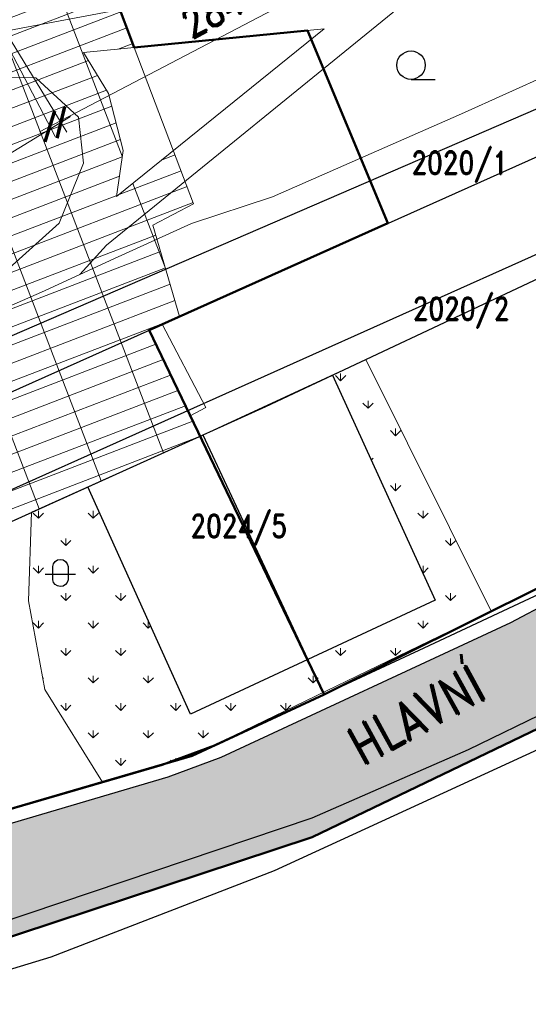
# Model space of a CAD drawing. Header units: millimetres. Extents: x -156521 to 298750130, y -256155368 to 337239.
# Tile 39 of 74: x 221493 to 254731, y -219726 to -155352. Entities that reach past the tile are written whole.
import ezdxf
from ezdxf.lldxf.tags import DXFTag

# ---------------------------------------------------------------- set-up
doc = ezdxf.new("R2010")
doc.units = ezdxf.units.MM
for name, color, linetype, lineweight in [('IN_C_OSA', 6, 'DASHDOT', 18), ('IN_C_TENKA', 7, 'Continuous', 18), ('IN_KOTY', 4, 'Continuous', 13), ('IN_SRAFY', 8, 'Continuous', 9)]:
    doc.layers.add(name, color=color, linetype=linetype, lineweight=lineweight)
doc.layers.add('IN_TEXT', color=7, linetype='Continuous')
doc.layers.add('KATASTR', color=116, linetype='Continuous')
doc.styles.add('Koty', font='romand.shx', dxfattribs={"width": 0.8})
doc.styles.add('ROMAND', font='romand.shx', dxfattribs={"width": 0.85})
tags = doc.linetypes.add('DASHDOT', pattern=[0.5, 0.25, -0.125, 0, -0.125]).pattern_tags.tags
tags[10:11] = [DXFTag(74, 4), DXFTag(75, 0), DXFTag(340, '0'), DXFTag(46, 0.0), DXFTag(50, 0.0), DXFTag(44, 0.0), DXFTag(45, 0.0)]
tags[8:9] = [DXFTag(74, 4), DXFTag(75, 0), DXFTag(340, '0'), DXFTag(46, 0.0), DXFTag(50, 0.0), DXFTag(44, 0.0), DXFTag(45, 0.0)]
tags[6:7] = [DXFTag(74, 4), DXFTag(75, 0), DXFTag(340, '0'), DXFTag(46, 0.0), DXFTag(50, 0.0), DXFTag(44, 0.0), DXFTag(45, 0.0)]
tags[4:5] = [DXFTag(74, 4), DXFTag(75, 0), DXFTag(340, '0'), DXFTag(46, 0.0), DXFTag(50, 0.0), DXFTag(44, 0.0), DXFTag(45, 0.0)]
tags = doc.linetypes.add('DOT2', pattern=[0.875, 0.125, -0.75]).pattern_tags.tags
tags[6:7] = [DXFTag(74, 4), DXFTag(75, 0), DXFTag(340, '0'), DXFTag(46, 0.0), DXFTag(50, 0.0), DXFTag(44, 0.0), DXFTag(45, 0.0)]
tags[4:5] = [DXFTag(74, 4), DXFTag(75, 0), DXFTag(340, '0'), DXFTag(46, 0.0), DXFTag(50, 0.0), DXFTag(44, 0.0), DXFTag(45, 0.0)]
tags = doc.linetypes.add('TEČKOVANÁ', pattern=[4.7625, 0, -4.7625]).pattern_tags.tags
tags[6:7] = [DXFTag(74, 4), DXFTag(75, 0), DXFTag(340, '0'), DXFTag(46, 0.0), DXFTag(50, 0.0), DXFTag(44, 0.0), DXFTag(45, 0.0)]
tags[4:5] = [DXFTag(74, 4), DXFTag(75, 0), DXFTag(340, '0'), DXFTag(46, 0.0), DXFTag(50, 0.0), DXFTag(44, 0.0), DXFTag(45, 0.0)]
doc.dimstyles.new('IP 1_100', dxfattribs={"dimscale": 100, "dimtxt": 2.5, "dimasz": 2, "dimexe": 1, "dimexo": 1, "dimgap": 1, "dimtad": 1, "dimtoh": 1, "dimdec": 0, "dimzin": 0, "dimdsep": 46, "dimtxsty": 'ROMAND', "dimblk": 'ARCHTICK', "dimcen": 0.09, "dimclrt": 7, "dimadec": 0, "dimazin": 0, "dimtfac": 1, "dimtdec": 4, "dimtofl": 0, "dimtmove": 2, "dimatfit": 3, "dimfxl": 1, "dimtolj": 1, "dimtzin": 0, "dimarcsym": 0})

# ---------------------------------------------------------------- blocks, each defined once
blk = doc.blocks.new('_ArchTick')
at = {"color": 0, "linetype": 'ByBlock', "lineweight": 13, "transparency": 33554687, "const_width": 0.15}
blk.add_lwpolyline([(-0.5, -0.5), (0.5, 0.5)], dxfattribs=at)
blk = doc.blocks.new('*95')
at = {"layer": 'IN_KOTY', "ltscale": 700, "transparency": 16777216}
for p, q in [((218560, -152868), (224575, -162708)), ((204461, -174123), (224823, -161677)), ((199477, -164532), (205492, -174372))]:
    blk.add_line(p, q, dxfattribs=at)
at = {"layer": 'IN_KOTY', "ltscale": 700, "transparency": 16777216, "xscale": 1500, "yscale": 1500, "zscale": 1500}
for p, rotation in [((224184, -162068), 31.43458134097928), ((205101, -173732), 211.4345813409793)]:
    blk.add_blockref('_ArchTick', p, dxfattribs=dict(at, rotation=rotation))
at = {"layer": 'IN_KOTY', "color": 7, "ltscale": 700, "transparency": 16777216, "insert": (213762, -166460), "char_height": 1875, "width": 6076.26, "attachment_point": 5, "rotation": 31.43458, "style": 'ROMAND'}
blk.add_mtext('\\A1;22365', dxfattribs=at)
blk = doc.blocks.new('*103')
at = {"layer": 'IN_KOTY', "ltscale": 700, "transparency": 16777216}
for p, q in [((243736, -139682), (249028, -149782)), ((222796, -162677), (249344, -148770)), ((218517, -152893), (223809, -162993))]:
    blk.add_line(p, q, dxfattribs=at)
at = {"layer": 'IN_KOTY', "ltscale": 700, "transparency": 16777216, "xscale": 1500, "yscale": 1500, "zscale": 1500}
for p, rotation in [((248680, -149118), 27.64786981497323), ((223461, -162329), 207.6478698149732)]:
    blk.add_blockref('_ArchTick', p, dxfattribs=dict(at, rotation=rotation))
at = {"layer": 'IN_KOTY', "color": 7, "ltscale": 700, "transparency": 16777216, "insert": (235287, -154229), "char_height": 1875, "width": 6059.17, "attachment_point": 5, "rotation": 27.64787, "style": 'ROMAND'}
blk.add_mtext('\\A1;28470', dxfattribs=at)

msp = doc.modelspace()

# ---------------------------------------------------------------- hatches: boundary and pattern name
at = {"layer": 'IN_SRAFY', "transparency": 33554687}
h = msp.add_hatch(dxfattribs=at)
h.set_pattern_fill('GRATE', color=8, scale=1400, angle=21, style=0, pattern_type=2)
h.set_pattern_definition([(21, (-4e-11, -338811.9), (-398.2364, 1037.4412), []), (111, (-4e-11, -338812), (-4149.765, -1592.946), [])])
h.paths.add_polyline_path([(219517.78501, -188798.51381), (223561.17726, -186974.1362), (233279.23008, -182589.35311), (232700.58416, -181384.79422), (232470.72, -180906.28929), (231127.05843, -178109.20829), (230302.85528, -176393.47644), (229944.8139, -175648.14683), (231936.64494, -174756.31174), (231471.71755, -173158.14761), (231138.17909, -172011.62619), (225429.81942, -172011.62619), (222926.68393, -173158.14761), (219271.27881, -174756.31174), (217231.42666, -175648.14683), (215526.66954, -176393.47644), (216078.67787, -178109.20829), (216978.59239, -180906.28929), (217132.54343, -181384.79422), (217520.09032, -182589.35311), (218930.82171, -186974.1362)])
h.paths.add_polyline_path([(215526.66954, -176393.47644), (218222.18615, -175214.98108), (218447.46064, -175116.48978), (218735.52896, -174990.54466), (219082.95203, -174838.64929), (219485.58219, -174662.61707), (219938.6127, -174464.54953), (220436.63513, -174246.81126), (220973.70389, -174012.00171), (221543.40728, -173762.92411), (221543.40728, -173762.92411), (221802.80242, -173649.51507), (222066.60718, -173534.17811), (222334.21076, -173417.18029), (222604.99355, -173298.79249), (222878.32859, -173179.28884), (222926.68393, -173158.14761), (223143.26513, -173058.94603), (223407.22656, -172938.0427), (223671.80058, -172816.85877), (224953.8199, -172229.6502), (225429.81942, -172011.62619), (216745.44357, -172011.62619), (216825.74293, -172229.6502), (216895.13629, -172816.85877), (216892.21986, -172938.0427), (216883.47733, -173058.94603), (216871.48472, -173158.14761), (216868.92893, -173179.28884), (216848.60834, -173298.79249), (216822.56263, -173417.18029), (216790.8521, -173534.17811), (216753.55016, -173649.51507), (216710.74319, -173762.92411), (216710.74319, -173762.92411), (216593.59103, -174012.00171), (216449.96391, -174246.81126), (216281.57649, -174464.54953), (216090.43904, -174662.61707), (215878.83344, -174838.64929), (215649.28589, -174990.54466), (215404.53683, -175116.48978), (215147.50816, -175214.98108)])
h.paths.add_polyline_path([(216745.44357, -172011.62619), (231138.17909, -172011.62619), (231040.18953, -171674.79208), (231034.28876, -171654.50849), (230897.07774, -171182.85262), (230780.15414, -170780.93372), (230695.86028, -170491.17786), (230648.84006, -170329.54825), (230641.68392, -170304.94939), (214184.63876, -170304.94939), (214775.4215, -170329.54825), (215344.19669, -170491.17786), (215859.62941, -170780.93372), (216293.32348, -171182.85262), (216607.85922, -171654.50849), (216621.38585, -171674.79208)])
h.paths.add_polyline_path([(213604.39583, -170418.73647), (214184.63876, -170304.94939), (213567.78672, -170304.94939)])
h.paths.add_polyline_path([(213567.78672, -170304.94939), (230641.68392, -170304.94939), (230581.73075, -170098.86345), (213501.48198, -170098.86345)])
h.paths.add_polyline_path([(213501.48198, -170098.86345), (227155.26471, -170098.86345), (231065.21856, -166918.41842), (212478.22643, -166918.41842)])
h.paths.add_polyline_path([(227155.26471, -170098.86345), (230581.73075, -170098.86345), (230466.98546, -169704.43235), (230202.41629, -168794.98935), (232861.07799, -167384.30012), (232300.9195, -165913.2713), (230492.4761, -167384.30012), (228758.21258, -168794.98935), (227640.16773, -169704.43235)])
h.paths.add_polyline_path([(212478.22643, -166918.41842), (227820.97779, -166918.41842), (227866.73312, -166598.33831), (228253.10073, -163895.51438), (227609.96771, -161383.09126), (227302.42469, -160181.66298), (226622.54725, -159073.11195), (225660.34916, -157504.23261), (228974.09311, -157176.71277), (228751.90521, -156587.8555), (228740.97632, -156558.89105), (228035.7382, -154689.82176), (227106.93405, -152228.24283), (221329.65833, -136916.91995), (220417.87765, -134500.45776), (209390.48017, -136916.91995), (218169.22992, -152228.24283), (218049.67957, -154689.82176), (217958.90536, -156558.89105), (217976.60934, -156587.8555), (218336.53736, -157176.71277), (218536.72776, -157504.23261), (219495.676, -159073.11195), (220173.25714, -160181.66298), (220907.60777, -161383.09126), (216797.1787, -163895.51438), (212375.24595, -166598.33831)])
h.paths.add_polyline_path([(227820.97779, -166918.41842), (231065.21856, -166918.41842), (232300.9195, -165913.2713), (231539.11767, -163912.70816), (229064.3703, -165913.2713)])
h.paths.add_polyline_path([(209390.48017, -136916.91995), (220417.87765, -134500.45776), (219358.61387, -131693.12599), (214001.61499, -134500.45776)])
h = msp.add_hatch(dxfattribs=at)
h.set_pattern_fill('DOTS', color=256, scale=200, style=0, pattern_type=2)
h.paths.add_polyline_path([(84946.83872, -325558.07135), (94572.45104, -325558.07135), (106057.64652, -295922.6393), (96531.40918, -295922.6393)])
h.paths.add_polyline_path([(96531.40918, -295922.6393), (97651.62678, -295922.6393), (96722.13296, -295434.73327)])
h.paths.add_polyline_path([(97651.62678, -295922.6393), (106057.64652, -295922.6393), (116484.33056, -269018.5011), (121463.65326, -256170.27576), (131230.84702, -249170.08183), (140878.84142, -242255.31865), (157777.56626, -235999.91489), (157777.56626, -235999.91489), (157777.56626, -235999.91489), (169244.80037, -231755.08695), (172050.77716, -230716.39805), (175515.51006, -230467.33879), (149319.42434, -230467.33879), (148566.30268, -230716.39805), (145425.44741, -231755.08695), (135662.50623, -235999.91489), (135662.50623, -235999.91489), (135662.50623, -235999.91489), (126853.50764, -242255.31865), (117115.98447, -249170.08183), (113637.42258, -256170.27576), (107252.83561, -269018.5011)])
h.paths.add_polyline_path([(149319.42434, -230467.33879), (175515.51006, -230467.33879), (176285.57837, -230199.69685), (176285.57837, -230199.69685), (176646.74792, -226469.89415), (176646.74792, -226469.89415), (181019.25913, -225301.90963), (185391.77035, -224133.92511), (188562.74567, -223286.89467), (211702.19603, -218347.07323), (216954.45944, -216612.0636), (240608.03764, -208798.44449), (248746.58036, -204883.22727), (251434.11588, -203590.33176), (251639.79694, -203491.38455), (269725.44931, -194790.90093), (271371.99438, -193998.79577), (280874.16485, -189089.60937), (264179.9855, -189089.60937), (255050.39953, -193998.79577), (253577.32609, -194790.90093), (234850.30769, -203491.38455), (234637.33262, -203590.33176), (231174.69417, -204883.22727), (217926.13035, -208798.44449), (191485.90354, -216612.0636), (186177.19084, -218347.07323), (171062.52375, -223286.89467), (168470.81406, -224133.92511), (164938.98623, -225301.90963), (161407.1584, -226469.89415), (161407.1584, -226469.89415), (150128.73751, -230199.69685), (150128.73751, -230199.69685)])
h.paths.add_polyline_path([(264179.9855, -189089.60937), (265883.58361, -189089.60937), (265499.1015, -188380.29064)])
h.paths.add_polyline_path([(265883.58361, -189089.60937), (280874.16485, -189089.60937), (282247.11486, -188380.29064), (283620.06487, -187670.97191), (283899.82315, -187526.43803), (314772.0807, -171576.64347), (315663.37572, -171362.95711), (327612.8868, -168498.08359), (334801.81829, -168177.11393), (302331.34725, -168177.11393), (301756.82086, -168498.08359), (296628.78022, -171362.95711), (296215.67813, -171576.64347), (265381.26532, -187526.43803), (265114.61939, -187670.97191), (265499.1015, -188380.29064)])
h.paths.add_polyline_path([(364756.41583, -169817.4753), (364756.41583, -169025.43405), (364756.41583, -168593.38323), (364756.41583, -168177.11393), (334801.81829, -168177.11393), (347970.21675, -168593.38323), (354226.51683, -169025.43405)])
h.paths.add_polyline_path([(302331.34725, -168177.11393), (364756.41583, -168177.11393), (364756.41583, -165637.08178), (306877.93123, -165637.08178)])
h.paths.add_polyline_path([(306877.93123, -165637.08178), (311903.66591, -165637.08178), (317502.6213, -163097.04963), (317564.85637, -163085.74152), (323892.94532, -161935.92786), (315505.56495, -161935.92786), (311444.7564, -163085.74152), (311424.51521, -163097.04963)])
h.paths.add_polyline_path([(311903.66591, -165637.08178), (364756.41583, -165637.08178), (364756.41583, -163097.04963), (364756.41583, -161935.92786), (323892.94532, -161935.92786), (317502.6213, -163097.04963)])
h.paths.add_polyline_path([(315505.56495, -161935.92786), (364756.41583, -161935.92786), (364756.41583, -161265.29525), (317874.04492, -161265.29525)])
h.paths.add_polyline_path([(317874.04492, -161265.29525), (330368.58273, -161265.29525), (330368.58273, -159973.07662), (330368.58273, -158722.92555), (322437.78653, -159973.07662)])
h.paths.add_polyline_path([(338947.15416, -161265.29525), (364756.41583, -161265.29525), (364756.41583, -161196.86523), (364756.41583, -159414.3002), (339473.76445, -158229.58096), (338947.15416, -158229.58096), (338947.15416, -159414.3002), (338947.15416, -161196.86523)])
h.paths.add_polyline_path([(333498.2968, -158229.58096), (339473.76445, -158229.58096), (334867.56824, -158013.73931)])
h = msp.add_hatch(dxfattribs=at)
h.set_pattern_fill('GRASS', color=74, scale=100, style=0, pattern_type=2)
h.set_pattern_definition([(90, (0, -338812), (-1796.051, 1796.051), [476.25, -3115.852]), (45, (0, -338812), (-1796.051, 1796.051), [476.25, -2063.75]), (135, (0, -338812), (-1796.051, -1796.051), [476.25, -2063.75])])
h.paths.add_polyline_path([(226912.10865, -205197.24063), (230794.25759, -204065.08262), (234014.27143, -202885.10355), (238402.82476, -200761.32698), (224143.74887, -200761.32698), (225469.15286, -202885.10355), (226205.55281, -204065.08262)])
h.paths.add_polyline_path([(224143.74887, -200761.32698), (232653.26908, -200761.32698), (231925.06288, -199147.39394), (229312.86965, -193357.9555), (228885.88673, -192411.6276), (222109.17785, -192411.6276), (222077.8854, -193357.9555), (223136.52743, -199147.39394)])
h.paths.add_polyline_path([(232653.26908, -200761.32698), (238402.82476, -200761.32698), (241328.53361, -199345.47273), (240295.68682, -197195.41039), (235687.7062, -199345.47273)])
h.paths.add_polyline_path([(241329.89828, -199344.81232), (245796.19491, -197183.41301), (252307.09384, -194032.55816), (251941.58715, -193298.06555), (244625.13341, -178595.51335), (244114.18153, -177568.74587), (241935.8705, -178595.51335), (248648.41649, -193298.06555), (247074.2632, -194032.55816), (240321.39941, -197183.41301)])
h.paths.add_polyline_path([(222109.17785, -192411.6276), (224147.16686, -192411.6276), (223970.41369, -192377.84553), (223816.87437, -192283.99142), (223706.2139, -192142.08592), (223652.60542, -191970.30395), (223652.60542, -191170.73253), (223678.88828, -190977.65805), (223777.05688, -190809.33851), (223932.16594, -190691.39903), (224120.60151, -190641.79483), (222167.70133, -190641.79483), (222166.06105, -190691.39903), (222162.16112, -190809.33851), (222156.59526, -190977.65805), (222150.21082, -191170.73253), (222123.7712, -191970.30395), (222118.09085, -192142.08592), (222113.39842, -192283.99142), (222110.29493, -192377.84553)])
h.paths.add_polyline_path([(224147.16686, -192411.6276), (228885.88673, -192411.6276), (228872.07249, -192381.0109), (228830.97083, -192289.91676), (228767.84598, -192150.01231), (228690.78282, -191979.21621), (228298.49834, -191109.79093), (228213.47625, -190921.35535), (228143.49108, -190766.24629), (228099.19743, -190668.07769), (228087.33861, -190641.79483), (224120.60151, -190641.79483), (224313.67599, -190668.07769), (224481.99553, -190766.24629), (224599.93501, -190921.35535), (224649.53921, -191109.79093), (224649.53921, -191979.21621), (224592.86819, -192150.01231), (224479.68843, -192289.91676), (224324.49574, -192381.0109)])
h.paths.add_polyline_path([(222167.70133, -190641.79483), (228087.33861, -190641.79483), (226695.40998, -187556.84497), (225946.81988, -185897.73483), (222269.7121, -187556.84497)])

# ---------------------------------------------------------------- linework, layer by layer
at = {"layer": 'IN_C_OSA', "transparency": 33554687}
for p, q in [((230806.68226, -175262.24841), (233652.11966, -180709.03715)), ((233652.11966, -180709.03715), (232631.97337, -181241.96811))]:
    msp.add_line(p, q, dxfattribs=at)
at = {"layer": 'IN_C_TENKA', "color": 165, "lineweight": 50, "transparency": 33554687}
msp.add_lwpolyline([(17876.26353, -189548.64535), (53344.92755, -160003.53687), (65681.64135, -151928.63009), (166552.33213, -98686.59992), (166552.33213, -98686.59992), (169175.60696, -108768.47804), (166866.98472, -110791.39311), (167304.95616, -112286.80099), (194105.573, -98845.09605), (199252.94404, -109108.13334), (221511.94779, -97944.24997), (225124.71416, -98746.37472), (237769.4597, -122044.93424), (219358.61387, -131693.12599), (228974.09311, -157176.71277), (240291.69419, -156058.11731), (245551.71493, -168660.21378), (229944.8139, -175648.14683), (241386.82939, -199466.8262), (232761.45768, -203491.38455), (187770.89119, -216612.0636), (165230.95185, -224284.84321)], dxfattribs=at)
at = {"layer": 'IN_C_TENKA', "color": 3, "linetype": 'DOT2', "lineweight": 20, "ltscale": 500, "transparency": 33554687}
for points in [[(228974.09311, -157176.71277), (232861.07799, -167384.30012), (230202.41629, -168794.98935), (231936.64494, -174756.31174), (229944.8139, -175648.14683), (233279.23008, -182589.35311), (219517.78501, -188798.51381), (212375.24595, -166598.33831), (209426.54353, -161774.13809), (217958.90536, -156558.89105), (218169.22992, -152228.24283), (209390.48017, -136916.91995), (219358.61387, -131693.12599), (228974.09311, -157176.71277)], [(233279.23008, -182589.35311), (244114.18153, -177568.74587), (252307.09384, -194032.55816), (232761.45768, -203491.38455), (226912.10865, -205197.24063), (223136.52743, -199147.39394), (222077.8854, -193357.9555), (222269.7121, -187556.84497)]]:
    msp.add_lwpolyline(points, close=True, dxfattribs=at)
at = {"layer": 'IN_C_TENKA', "color": 8, "lineweight": 50, "transparency": 33554687}
for points in [[(84946.83872, -325558.07135), (106436.57396, -269112.80389), (116405.97998, -248821.25082), (134821.84109, -234959.96123), (145435.55742, -230391.95185), (191139.26437, -215629.73893), (230794.25759, -204065.08262), (234231.19872, -202805.61021), (241386.82939, -199466.8262), (265381.26532, -187526.43803), (296628.78022, -171362.95711), (311444.7564, -163085.74152), (322437.78653, -159973.07662), (334867.56824, -158013.73931), (364756.41583, -159414.3002)], [(95997.14034, -325558.07135), (122317.566, -257159.68247), (141633.52262, -242981.54233), (172766.27335, -231422.85279), (185185.07434, -227106.62271), (240608.03764, -208798.44449), (271371.99438, -193998.79577), (314772.0807, -171576.64347), (327612.8868, -168498.08359), (347970.21675, -168593.38323), (364756.41583, -169817.4753)]]:
    msp.add_lwpolyline(points, dxfattribs=at)
at = {"layer": 'KATASTR', "transparency": 33554687}
for p, q in [((188459.70198, -190029.2963), (303731.49318, -140279.08465)), ((171723.44444, -201716.55278), (303731.49318, -142610.43014)), ((247068.32576, -159254.86519), (248641.44401, -159254.86519)), ((237572.42429, -180652.26492), (266849.22168, -166852.37001)), ((211665.03026, -190230.26925), (261852.2999, -167739.0612)), ((241935.8705, -178595.51335), (248648.41649, -193298.06555)), ((215381.67164, -190664.72716), (237572.42429, -180652.26492)), ((233471.41801, -182502.63797), (241386.82939, -199466.8262)), ((232653.26908, -200761.32698), (225946.81988, -185897.73483)), ((265499.1015, -188380.29064), (253577.32609, -194790.90093)), ((247924.77425, -196416.25152), (255511.05706, -192876.52722)), ((248648.41649, -193298.06555), (240321.39941, -197183.41301)), ((250815.24254, -203065.65432), (270996.49465, -193228.44944)), ((253577.32609, -194790.90093), (234637.33262, -203590.33176)), ((238153.16745, -210975.99086), (272051.47198, -195392.7597)), ((232761.45768, -203491.38455), (247924.77425, -196416.25152)), ((240321.39941, -197183.41301), (232653.26908, -200761.32698)), ((240608.03764, -207525.71372), (250815.24254, -203065.65432)), ((187770.89119, -216612.0636), (232761.45768, -203491.38455)), ((234637.33262, -203590.33176), (231174.69417, -204883.22727)), ((231174.69417, -204883.22727), (191485.90354, -216612.0636)), ((213683.99338, -216612.0636), (240608.03764, -207525.71372)), ((223550.32289, -216612.0636), (238153.16745, -210975.99086)), ((176182.16137, -231267.68558), (223550.32289, -216612.0636))]:
    msp.add_line(p, q, dxfattribs=at)
at = {"layer": 'KATASTR', "linetype": 'TEČKOVANÁ', "lineweight": 20, "ltscale": 200, "transparency": 33554687}
for p, q in [((227155.26471, -170098.86345), (246570.32736, -154306.21173)), ((216386.147, -156887.95616), (228071.30175, -154683.11136)), ((241389.69099, -155949.59482), (225660.34916, -157504.23261)), ((241389.69099, -155949.59482), (227820.97779, -166918.41842)), ((261869.74954, -156274.91327), (250367.04918, -161517.7396)), ((225660.34916, -157504.23261), (227302.42469, -160181.66298)), ((219253.02638, -159066.27207), (222546.10213, -159159.09826)), ((222546.10213, -159159.09826), (225330.7348, -161723.65313)), ((227302.42469, -160181.66298), (228253.10073, -163895.51438)), ((250367.04918, -161517.7396), (238019.94646, -166931.38381)), ((225330.7348, -161723.65313), (225658.3411, -164724.73221)), ((228253.10073, -163895.51438), (227820.97779, -166918.41842)), ((225658.3411, -164724.73221), (224074.91761, -168653.41279)), ((238019.94646, -166931.38381), (232729.2434, -168668.24106)), ((224074.91761, -168653.41279), (220362.07405, -171981.88503)), ((232729.2434, -168668.24106), (227932.95492, -170865.10476)), ((227155.26471, -170098.86345), (225429.81942, -172011.62619)), ((227932.95492, -170865.10476), (222926.68393, -173158.14761)), ((222926.68393, -173158.14761), (192101.10952, -186635.26593))]:
    msp.add_line(p, q, dxfattribs=at)
at = {"layer": 'KATASTR', "transparency": 33554687}
msp.add_lwpolyline([(223652.60542, -191109.79093, -0.9407375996), (224649.53921, -191109.79093), (224649.53921, -191979.21621, -0.8764223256), (223652.60542, -191970.30395), (223652.60542, -191109.79093)], format="xyb", dxfattribs=at)
msp.add_lwpolyline([(223153.88562, -191608.00492), (225147.75321, -191608.00492)], dxfattribs=at)
msp.add_circle((247068.32576, -158325.89924), 928.96595, dxfattribs=at)

# ---------------------------------------------------------------- texts
at = {"layer": 'IN_TEXT', "transparency": 33554687, "insert": (242669.45369, -201983.96824), "char_height": 2500, "width": 15598.1238374, "attachment_point": 1, "rotation": 28.7075133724, "style": 'Koty'}
msp.add_mtext('HLAVNÍ', dxfattribs=at)
at = {"layer": 'KATASTR', "transparency": 33554687, "char_height": 1500, "attachment_point": 1, "style": 'Koty'}
for s, insert, width in [('2020/1', (247086.25303, -163957.14514), 4809.9187938), ('2020/2', (247174.57418, -173505.68659), 5025.4683916), ('2024/5', (232643.92305, -187704.16914), 486.76591)]:
    msp.add_mtext(s, dxfattribs=dict(at, insert=insert, width=width))

# ---------------------------------------------------------------- dimensions: what is measured, and where the dimension line sits
at = {"layer": 'IN_KOTY', "ltscale": 700, "transparency": 33554687}
for p1, p2, distance, picture, middle in [((218169.22992, -152228.24283), (243388.29172, -139017.19541), -11402.88089, '*103', (235287.05007, -154228.76083)), ((199086.31679, -163892.31761), (218169.22992, -152228.24283), -11532.15858, '*95', (213762.00601, -166460.09912))]:
    dim = msp.add_aligned_dim(p1=p1, p2=p2, distance=distance, dimstyle='IP 1_100', override={"dimscale": 750, "dimtxt": 2.5, "dimasz": 2, "dimexe": 1, "dimexo": 1, "dimgap": 1, "dimtad": 1, "dimtih": 0, "dimdec": 0, "dimlfac": 1, "dimzin": 0, "dimlunit": 2, "dimpost": '', "dimtxsty": 'ROMAND', "dimblk": 'ArchTick', "dimse1": 0, "dimse2": 0, "dimsd2": 0, "dimclrd": 0, "dimclre": 0, "dimclrt": 7, "dimaunit": 0, "dimadec": 0, "dimazin": 0, "dimtol": 0, "dimtp": 0, "dimtm": 0, "dimtmove": 2}, dxfattribs=at)
    dim.commit()
    dim.dimension.update_dxf_attribs({"geometry": picture, "text_midpoint": middle})

doc.saveas('drawing.dxf')
